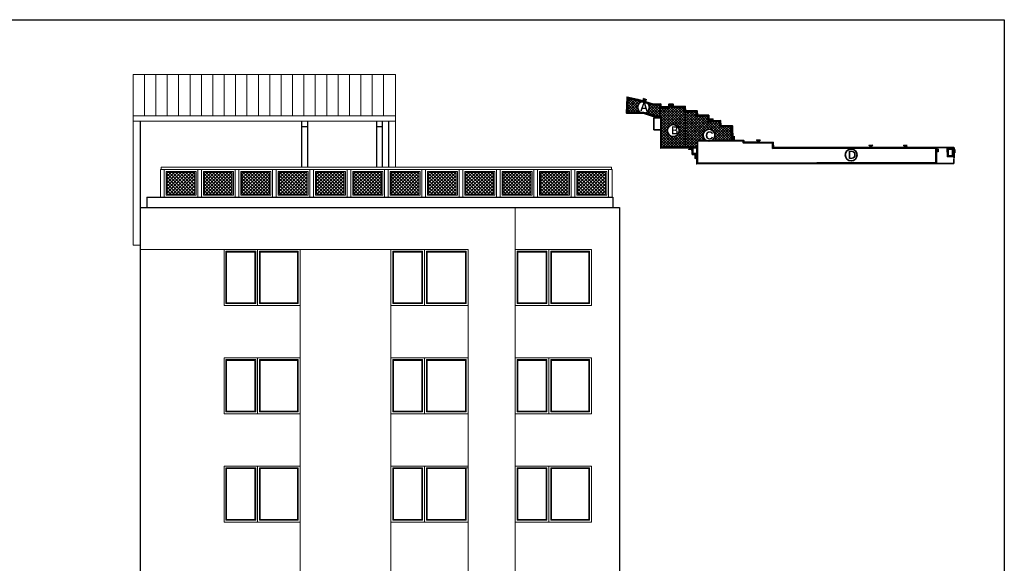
# Model space of a CAD drawing. Header units: millimetres. Extents: x -26513 to 76799, y 0 to 112149.
# Tile 69 of 98: x 29530 to 32167, y 107185 to 108640. Entities that reach past the tile are written whole.
import ezdxf

# ---------------------------------------------------------------- set-up
doc = ezdxf.new("R2010")
doc.units = ezdxf.units.MM
doc.header["$LTSCALE"] = 2
doc.linetypes.add('DASHED', pattern=[0.75, 0.5, -0.25])
for name, color, linetype, lineweight in [('!budynki proj.', 1, 'Continuous', 35), ('Awycinka drzew', 3, 'Continuous', 25), ('hacz  do wyłaczenia', 161, 'Continuous', 5), ('stolarka', 6, 'Continuous', 9), ('widok', 3, 'Continuous', 13)]:
    doc.layers.add(name, color=color, linetype=linetype, lineweight=lineweight)
doc.layers.add('istn.śiany', color=2, linetype='Continuous')
pattern_1 = [(45, (-5961.457, 39018.3327), (-4.49012806, 4.49012806), []), (135, (-5961.457, 39018.3327), (-4.49012806, -4.49012806), [])]

msp = doc.modelspace()

# ---------------------------------------------------------------- hatches: boundary and pattern name
at = {"layer": '!budynki proj.'}
h = msp.add_hatch(color=256, dxfattribs=at)
edge = h.paths.add_edge_path()
edge.add_line((31345.3, 108282), (31345.3, 108279.8))
edge.add_line((31345.3, 108279.8), (31343.1, 108279.8))
edge.add_line((31343.1, 108279.8), (31343.1, 108279.8))
edge.add_line((31343.1, 108279.8), (31343.1, 108282))
edge.add_line((31343.1, 108282), (31345.3, 108282))
h.paths.add_polyline_path([(31156.4, 108433.1), (31185.3, 108426.4), (31226.6, 108414.3), (31247, 108414.7), (31246.9, 108406.9), (31268.2, 108406.7), (31268.8, 108414.5), (31279.7, 108414.6), (31279.6, 108408.3), (31312.6, 108408.1), (31312.8, 108396.5), (31344.6, 108396), (31344.8, 108384.3), (31375.4, 108384.7), (31375.9, 108369.4), (31407.1, 108370.1), (31407.4, 108357.3), (31438.8, 108356.4), (31439.6, 108317.7), (31469.6, 108316.8), (31469.6, 108312.9), (31548.3, 108311.9), (31548.4, 108297.8), (31985.8, 108298.5), (31985.8, 108255.4), (31343.1, 108254.4), (31343.1, 108266.8), (31343.1, 108279.8), (31345.3, 108279.8), (31345.3, 108256.6), (31345.3, 108256.6), (31983.6, 108257.6), (31983.6, 108296.3), (31546.2, 108295.6), (31546.2, 108309.7), (31467.4, 108310.7), (31467.5, 108314.7), (31437.4, 108315.6), (31436.7, 108354.3), (31405.2, 108355.2), (31405, 108367.9), (31373.8, 108367.2), (31373.3, 108382.5), (31342.6, 108382.1), (31342.5, 108393.9), (31310.6, 108394.4), (31310.5, 108405.9), (31277.4, 108406.1), (31277.5, 108412.4), (31270.8, 108412.4), (31270.3, 108404.5), (31244.7, 108404.7), (31244.8, 108412.5), (31226.3, 108412.1), (31184.7, 108424.3), (31158.5, 108430.4), (31157.3, 108392), (31200.7, 108392.1), (31238.7, 108380), (31248.9, 108379.9), (31249.1, 108298.9), (31246.9, 108298.9), (31246.7, 108377.8), (31246.7, 108377.8), (31238.4, 108377.8), (31200.4, 108389.9), (31155.1, 108389.8)])
h.paths.add_polyline_path([(31249.1, 108298.9), (31330.4, 108299), (31330.4, 108296.9), (31326.4, 108296.9), (31326.3, 108296.9), (31246.9, 108296.7), (31246.9, 108298.9)])
h.paths.add_polyline_path([(31330.4, 108296.9), (31332.6, 108296.9), (31332.8, 108282), (31343.1, 108282), (31343.1, 108279.8), (31330.7, 108279.8), (31330.5, 108293.9), (31330.5, 108293.9), (31330.5, 108293.9)])
h.paths.add_polyline_path([(31330.4, 108296.9), (31332.6, 108296.9), (31332.6, 108299.1), (31330.4, 108299)])
for points in [[(31199.5, 108428.9), (31201.9, 108422.9), (31208.4, 108425.8)], [(31377.7, 108373.9), (31387, 108375.2), (31382.3, 108369.9)], [(31439.9, 108323.9), (31443.6, 108319.6), (31443.5, 108328.1)], [(31513.2, 108318.5), (31503.9, 108318.1), (31509, 108312.4)], [(31330.5, 108293.9), (31330.5, 108293.9), (31321.6, 108293.6), (31326.4, 108296.8)], [(31805, 108303.9), (31814.5, 108304.1), (31809.5, 108299.3)], [(31897.2, 108303.6), (31906.9, 108303.9), (31901.8, 108298.9)], [(31990, 108294.9), (31989.6, 108286.8), (31985.9, 108291.4)], [(31338.8, 108276), (31338.9, 108268.9), (31343, 108272.3)]]:
    msp.add_hatch(color=256, dxfattribs=at).paths.add_polyline_path(points)
h = msp.add_hatch(color=256, dxfattribs=at)
h.paths.add_polyline_path([(32014.3, 108295.9), (32014.8, 108273.8), (32030, 108273.2), (32030.3, 108295.8)])
h.paths.add_polyline_path([(32016.5, 108293.7), (32016.9, 108275.9), (32027.8, 108275.5), (32028.1, 108293.6)], flags=16)
h = msp.add_hatch(color=256, dxfattribs=at)
h.paths.add_polyline_path([(32032.5, 108290.5), (32034.6, 108292.5), (32034.3, 108284.3), (32032.4, 108286.7)])
h.paths.add_polyline_path([(32030.7, 108288.9), (32032.4, 108286.7), (32032.5, 108290.5)])
at = {"layer": 'hacz  do wyłaczenia', "linetype": 'Continuous'}
h = msp.add_hatch(dxfattribs=at)
h.set_pattern_fill('NET', color=256, scale=2, angle=45, style=0)
h.set_pattern_definition(pattern_1)
h.paths.add_polyline_path([(29925, 108231.3), (29925, 108173.3), (29999, 108173.3), (29999, 108231.3)])
h = msp.add_hatch(dxfattribs=at)
h.set_pattern_fill('NET', color=256, scale=2, angle=45, style=0)
h.set_pattern_definition(pattern_1)
h.paths.add_polyline_path([(30025, 108231.3), (30025, 108173.3), (30099, 108173.3), (30099, 108231.3)])
h = msp.add_hatch(dxfattribs=at)
h.set_pattern_fill('NET', color=256, scale=2, angle=45, style=0)
h.set_pattern_definition(pattern_1)
h.paths.add_polyline_path([(30125, 108231.3), (30125, 108173.3), (30199, 108173.3), (30199, 108231.3)])
h = msp.add_hatch(dxfattribs=at)
h.set_pattern_fill('NET', color=256, scale=2, angle=45, style=0)
h.set_pattern_definition(pattern_1)
h.paths.add_polyline_path([(30225, 108231.3), (30225, 108173.3), (30299, 108173.3), (30299, 108231.3)])
h = msp.add_hatch(dxfattribs=at)
h.set_pattern_fill('NET', color=256, scale=2, angle=45, style=0)
h.set_pattern_definition(pattern_1)
h.paths.add_polyline_path([(30325, 108231.3), (30325, 108173.3), (30399, 108173.3), (30399, 108231.3)])
h = msp.add_hatch(dxfattribs=at)
h.set_pattern_fill('NET', color=256, scale=2, angle=45, style=0)
h.set_pattern_definition(pattern_1)
h.paths.add_polyline_path([(30425, 108231.3), (30425, 108173.3), (30499, 108173.3), (30499, 108231.3)])
h = msp.add_hatch(dxfattribs=at)
h.set_pattern_fill('NET', color=256, scale=2, angle=45, style=0)
h.set_pattern_definition(pattern_1)
h.paths.add_polyline_path([(30525, 108231.3), (30525, 108173.3), (30599, 108173.3), (30599, 108231.3)])
h = msp.add_hatch(dxfattribs=at)
h.set_pattern_fill('NET', color=256, scale=2, angle=45, style=0)
h.set_pattern_definition(pattern_1)
h.paths.add_polyline_path([(30625, 108231.3), (30625, 108173.3), (30699, 108173.3), (30699, 108231.3)])
h = msp.add_hatch(dxfattribs=at)
h.set_pattern_fill('NET', color=256, scale=2, angle=45, style=0)
h.set_pattern_definition(pattern_1)
h.paths.add_polyline_path([(30725, 108231.3), (30725, 108173.3), (30799, 108173.3), (30799, 108231.3)])
h = msp.add_hatch(dxfattribs=at)
h.set_pattern_fill('NET', color=256, scale=2, angle=45, style=0)
h.set_pattern_definition(pattern_1)
h.paths.add_polyline_path([(30825, 108231.3), (30825, 108173.3), (30899, 108173.3), (30899, 108231.3)])
h = msp.add_hatch(dxfattribs=at)
h.set_pattern_fill('NET', color=256, scale=2, angle=45, style=0)
h.set_pattern_definition(pattern_1)
h.paths.add_polyline_path([(30925, 108231.3), (30925, 108173.3), (30999, 108173.3), (30999, 108231.3)])
h = msp.add_hatch(dxfattribs=at)
h.set_pattern_fill('NET', color=256, scale=2, angle=45, style=0)
h.set_pattern_definition(pattern_1)
h.paths.add_polyline_path([(31025, 108231.3), (31025, 108173.3), (31099, 108173.3), (31099, 108231.3)])
at = {"layer": 'stolarka'}
h = msp.add_hatch(dxfattribs=at)
h.set_pattern_fill('ANSI37', color=256, scale=1.6, style=0)
h.set_pattern_definition([(45, (28474.9697, 31704.8707), (-3.59210245, 3.59210245), []), (135, (28474.9697, 31704.8707), (-3.59210245, -3.59210245), [])])
h.paths.add_polyline_path([(31311.8, 108299), (31312.8, 108394.3), (31342.5, 108393.9), (31342.6, 108382.1), (31373.3, 108382.5), (31373.8, 108367.2), (31405, 108367.9), (31405.2, 108355.2), (31436.7, 108354.3), (31437.4, 108315.6), (31379.7, 108315.6, 0.349907), (31392, 108331, 2.076483), (31372.6, 108315.6), (31345.2, 108315.6), (31345.2, 108299.1), (31332.6, 108299.1), (31330.4, 108299)])
h.paths.add_polyline_path([(31248.9, 108379.9), (31249.1, 108298.9), (31311.8, 108299), (31312.8, 108394.3), (31310.6, 108394.4), (31310.5, 108405.9), (31277.4, 108406.1), (31277.5, 108412.4), (31270.8, 108412.4), (31270.3, 108404.5), (31244.7, 108404.7), (31244.6, 108379.9)])
h.paths.add_polyline_path([(31296.1, 108343.4, 1), (31264.3, 108343.4, 1)], flags=16)
h.paths.add_polyline_path([(31270.3, 108360.7), (31269.7, 108328), (31295, 108327.6), (31295.6, 108360.3)], flags=8)
h.paths.add_polyline_path([(31157.3, 108392), (31158.5, 108430.4), (31184.7, 108424.3), (31195.8, 108421, 0.656376), (31192.6, 108392.1)])
h.paths.add_polyline_path([(31205.1, 108390.7, 0.330069), (31216.4, 108405.9, 0.176753), (31212.6, 108416.1), (31226.3, 108412.1), (31244.8, 108412.5), (31244.7, 108404.7), (31244.6, 108379.9), (31238.7, 108380)])
at = {"layer": 'widok'}
h = msp.add_hatch(dxfattribs=at)
h.set_pattern_fill('AR-SAND', color=256, scale=0.6, style=0)
edge = h.paths.add_edge_path()
edge.add_line((29545.8, 105996.5), (28677, 105996.5))
edge.add_line((28677, 105996.5), (28677, 105958.3))
edge.add_line((28677, 105958.3), (29564, 105958.3))
edge.add_line((29564, 105958.3), (29564, 105996.5))
edge.add_line((29564, 105996.5), (29555.8, 105996.5))
edge.add_line((29555.8, 105996.5), (29555.8, 105970.2))
edge.add_ellipse((29550.8, 105970.2), major_axis=(-5, 0), ratio=0.973978, start_angle=0, end_angle=180, ccw=False)
edge.add_line((29545.8, 105970.2), (29545.8, 105996.5))
h.paths.add_polyline_path([(29764, 106050.1), (29564, 106050.1), (29564, 105958.3), (29764, 105958.3)])
h.paths.add_polyline_path([(31894.3, 105909.8), (31894.3, 106487), (31872.9, 106487), (31872.9, 105909.8)], flags=9)
h.paths.add_polyline_path([(31949.6, 106524), (31949.6, 106629.6), (31931.4, 106629.6), (31931.4, 106524)], flags=9)
h.paths.add_polyline_path([(31947.4, 105905.3), (31947.4, 106179.6), (31918.9, 106179.6), (31918.9, 105905.3)], flags=9)
h.paths.add_polyline_path([(31846.4, 105874.9), (31846.4, 106415.2), (31817.5, 106415.2), (31817.5, 105874.9)], flags=9)
h.paths.add_polyline_path([(31823.4, 105816.4), (31823.4, 106537.8), (31794.5, 106537.8), (31794.5, 105816.4)], flags=9)
h.paths.add_polyline_path([(31995.5, 106531), (31995.5, 106621), (31977.5, 106621), (31977.5, 106531)], flags=9)
h.paths.add_polyline_path([(31987.4, 105903.3), (31987.4, 106389.8), (31960.5, 106389.8), (31960.5, 105903.3)], flags=9)
h.paths.add_polyline_path([(31871.3, 105911.1), (31871.3, 106417.1), (31853.1, 106417.1), (31853.1, 105911.1)], flags=9)
h.paths.add_polyline_path([(32070.6, 106536.7), (32070.6, 106599), (32047.7, 106599), (32047.7, 106536.7)], flags=9)
h.paths.add_polyline_path([(32083.4, 106554.4), (32083.4, 106578.6), (32065.7, 106578.6), (32065.7, 106554.4)], flags=9)
h.paths.add_polyline_path([(32041.2, 106543.9), (32041.2, 106591), (32023.2, 106591), (32023.2, 106543.9)], flags=9)
h.paths.add_polyline_path([(32021.5, 106543.6), (32021.5, 106595.3), (32003.3, 106595.3), (32003.3, 106543.6)], flags=9)
h.paths.add_polyline_path([(31978, 106545.2), (31978, 106585.9), (31960, 106585.9), (31960, 106545.2)], flags=9)
h.paths.add_polyline_path([(31933, 106536.6), (31933, 106593.7), (31915, 106593.7), (31915, 106536.6)], flags=9)
h.paths.add_polyline_path([(32030.1, 105903.3), (32030.1, 106315.3), (32003.2, 106315.3), (32003.2, 105903.3)], flags=9)
h.paths.add_polyline_path([(31900.7, 105785.8), (31900.7, 105844.6), (31878.1, 105844.6), (31878.1, 105785.8)], flags=9)
h.paths.add_polyline_path([(31991.1, 105785.1), (31991.1, 105887), (31962.6, 105887), (31962.6, 105785.1)], flags=9)
h.paths.add_polyline_path([(32032, 105785.1), (32032, 105883.6), (32003.5, 105883.6), (32003.5, 105785.1)], flags=9)
h.paths.add_polyline_path([(31911.7, 105911.8), (31911.7, 106122.3), (31893.4, 106122.3), (31893.4, 105911.8)], flags=9)
h.paths.add_polyline_path([(31952.1, 106437.5), (31952.1, 106509.7), (31923.9, 106509.7), (31923.9, 106437.5)], flags=9)
h.paths.add_polyline_path([(31743.1, 108295.2), (31772.2, 108294.7), (31771.6, 108262), (31742.5, 108262.5)], flags=9)
h.paths.add_polyline_path([(31360.9, 108347.2), (31391.2, 108346.7), (31390.7, 108313.2), (31360.4, 108313.7)], flags=9)
h.paths.add_polyline_path([(31270.3, 108360.7), (31295.2, 108360.3), (31294.7, 108327.6), (31269.7, 108328)], flags=9)
h.paths.add_polyline_path([(31186, 108423.2), (31217.4, 108422.6), (31216.8, 108389.9), (31185.4, 108390.4)], flags=9)
h.paths.add_polyline_path([(29011.3, 105910.6), (30404, 105910.6), (30404, 105834.4), (29011.3, 105834.4)], flags=9)

# ---------------------------------------------------------------- linework, layer by layer
at = {"layer": '!budynki proj.'}
for p, q in [((31244.7, 108404.7), (31244.6, 108377.8)), ((31312.8, 108396.5), (31311.8, 108299)), ((31228.2, 108345.6), (31228.3, 108378)), ((31228.3, 108378), (31238.4, 108377.8)), ((31228.2, 108345.6), (31246.8, 108345.6)), ((31437.4, 108315.6), (31345.2, 108315.6)), ((31345.2, 108299.1), (31345.2, 108315.6)), ((31246.3, 108296.7), (31343, 108296.9)), ((31330.4, 108299), (31330.7, 108279.8)), ((31332.6, 108299.1), (31332.8, 108282)), ((31343, 108296.9), (31343.1, 108254.4)), ((31330.7, 108279.8), (31345.3, 108279.8)), ((31332.8, 108282), (31345.3, 108282))]:
    msp.add_line(p, q, dxfattribs=at)
at = {"layer": '!budynki proj.', "linetype": 'DASHED'}
for p, q in [((31985.8, 108298.5), (32032.5, 108298.1)), ((32032.5, 108298.1), (32032.1, 108255)), ((31985.8, 108255.4), (32032.1, 108255))]:
    msp.add_line(p, q, dxfattribs=at)
at = {"layer": '!budynki proj.'}
for points in [[(31330.4, 108296.9), (31246.9, 108296.7), (31246.7, 108377.8), (31238.4, 108377.8), (31200.4, 108389.9), (31155.1, 108389.8), (31156.4, 108433.1), (31185.3, 108426.4), (31226.6, 108414.3), (31247, 108414.7), (31246.9, 108406.9), (31268.2, 108406.7), (31268.8, 108414.5), (31279.7, 108414.6), (31279.6, 108408.3), (31312.6, 108408.1), (31312.8, 108396.5), (31344.6, 108396), (31344.8, 108384.3), (31375.4, 108384.7), (31375.9, 108369.4), (31407.1, 108370.1), (31407.4, 108357.3), (31438.8, 108356.4), (31439.6, 108317.7), (31469.6, 108316.8), (31469.6, 108312.9), (31548.3, 108311.9), (31548.4, 108297.8), (31985.8, 108298.5)], [(31330.4, 108299), (31249.1, 108298.9), (31248.9, 108379.9), (31238.7, 108380), (31200.7, 108392.1), (31157.3, 108392), (31158.5, 108430.4), (31184.7, 108424.3), (31226.3, 108412.1), (31244.8, 108412.5), (31244.7, 108404.7), (31270.3, 108404.5), (31270.8, 108412.4), (31277.5, 108412.4), (31277.4, 108406.1), (31310.5, 108405.9), (31310.6, 108394.4), (31342.5, 108393.9), (31342.6, 108382.1), (31373.3, 108382.5), (31373.8, 108367.2), (31405, 108367.9), (31405.2, 108355.2), (31436.7, 108354.3), (31437.4, 108315.6), (31467.5, 108314.7), (31467.4, 108310.7), (31546.2, 108309.7), (31546.2, 108295.6), (31983.6, 108296.3), (31983.6, 108257.6), (31345.3, 108256.6), (31345.3, 108279.8)], [(31199.5, 108428.9), (31208.4, 108425.8), (31201.9, 108422.9), (31199.5, 108428.9)], [(31246.7, 108379.9), (31246.8, 108298.9), (31345.2, 108299.1), (31345.3, 108256.6)], [(31246.7, 108377.8), (31246.9, 108296.7), (31343, 108296.9)], [(31387, 108375.2), (31377.7, 108373.9), (31382.3, 108369.9), (31387, 108375.2)], [(31443.5, 108328.3), (31443.6, 108319.6), (31439.9, 108323.9), (31443.6, 108328.2)], [(31513.2, 108318.5), (31503.9, 108318.1), (31509, 108312.4), (31513.2, 108318.5)], [(31326.3, 108296.9), (31330.5, 108293.9), (31321.6, 108293.6), (31326.5, 108296.9)], [(31985.8, 108298.5), (31985.8, 108255.4), (31343.1, 108254.4), (31343.1, 108279.8)], [(31814.5, 108304.1), (31805, 108303.9), (31809.5, 108299.3), (31814.5, 108304.1)], [(31906.9, 108303.9), (31897.2, 108303.6), (31901.8, 108298.9), (31906.9, 108303.9)], [(31990, 108294.9), (31989.6, 108286.8), (31985.9, 108291.4), (31990, 108294.9)], [(32030.3, 108295.8), (32014.3, 108295.9), (32014.8, 108273.8), (32030, 108273.2), (32030.3, 108295.8)], [(32034.6, 108292.5), (32034.3, 108284.3), (32030.7, 108288.9), (32034.6, 108292.5)], [(31343, 108272.3), (31338.8, 108276), (31338.9, 108268.9), (31343, 108272.3)]]:
    msp.add_lwpolyline(points, dxfattribs=at)
msp.add_lwpolyline([(32028.1, 108293.6), (32016.5, 108293.7), (32016.9, 108275.9), (32027.8, 108275.5)], close=True, dxfattribs=at)
for centre in [(31200.5, 108405.9), (31280.2, 108343.4), (31376.1, 108331), (31756.8, 108278.2)]:
    msp.add_circle(centre, 15.9, dxfattribs=at)
msp.add_lwpolyline([(32167, 105680.3), (27967, 105680.3), (27967, 108640.3), (32167, 108640.3)], close=True)
at = {"layer": 'Awycinka drzew'}
for p, q in [((31268.2, 108406.7), (31246.9, 108406.9)), ((31268.8, 108414.5), (31268.2, 108406.7)), ((31279.7, 108414.6), (31268.8, 108414.5)), ((31279.6, 108408.3), (31279.7, 108414.6)), ((31312.6, 108408.1), (31279.6, 108408.3)), ((31312.8, 108396.5), (31312.6, 108408.1)), ((31344.6, 108396), (31312.8, 108396.5)), ((31344.7, 108384.3), (31344.6, 108396)), ((31375.4, 108384.7), (31344.7, 108384.3)), ((31375.9, 108369.4), (31375.4, 108384.7)), ((31407.1, 108370.1), (31375.9, 108369.4)), ((31407.4, 108357.3), (31407.1, 108370.1)), ((31438.8, 108356.4), (31407.4, 108357.3)), ((31439.6, 108317.7), (31438.8, 108356.4)), ((31469.6, 108316.8), (31439.6, 108317.7)), ((31469.6, 108312.9), (31469.6, 108316.8)), ((31548.4, 108297.8), (31985.8, 108298.5)), ((31343.1, 108254.4), (31985.8, 108255.4))]:
    msp.add_line(p, q, dxfattribs=at)
msp.add_lwpolyline([(31247, 108414.7), (31226.6, 108414.3), (31185.3, 108426.4), (31156.4, 108433.1), (31155.1, 108389.8), (31200.4, 108389.9), (31238.4, 108377.8), (31246.7, 108377.8)], dxfattribs=at)
at = {"layer": 'hacz  do wyłaczenia'}
for p, q in [((29864, 108493.3), (29864, 108383.3)), ((29894.5, 108493.3), (29894.5, 108383.3)), ((29925, 108493.3), (29925, 108383.3)), ((29955.5, 108493.3), (29955.5, 108383.3)), ((29986, 108493.3), (29986, 108383.3)), ((30016.5, 108493.3), (30016.5, 108383.3)), ((30047, 108493.3), (30047, 108383.3)), ((30077.5, 108493.3), (30077.5, 108383.3)), ((30108, 108493.3), (30108, 108383.3)), ((30138.5, 108493.3), (30138.5, 108383.3)), ((30169, 108493.3), (30169, 108383.3)), ((30199.5, 108493.3), (30199.5, 108383.3)), ((30230, 108493.3), (30230, 108383.3)), ((30260.5, 108493.3), (30260.5, 108383.3)), ((30291, 108493.3), (30291, 108383.3)), ((30321.5, 108493.3), (30321.5, 108383.3)), ((30352, 108493.3), (30352, 108383.3)), ((30382.5, 108493.3), (30382.5, 108383.3)), ((30413, 108493.3), (30413, 108383.3)), ((30443.5, 108493.3), (30443.5, 108383.3)), ((30474, 108493.3), (30474, 108383.3)), ((30504.5, 108493.3), (30504.5, 108383.3))]:
    msp.add_line(p, q, dxfattribs=at)
at = {"layer": 'istn.śiany'}
for p, q in [((29852, 108368.3), (29852, 108137.3)), ((30285, 108368.3), (30285, 108245.3)), ((30301, 108368.3), (30301, 108245.3)), ((30485, 108368.3), (30485, 108245.3)), ((30501, 108368.3), (30501, 108245.3)), ((30518, 108368.3), (30518, 108245.3)), ((30285, 108354.3), (30301, 108354.3)), ((30485, 108354.3), (30501, 108354.3)), ((29870, 108165.3), (29870, 108137.3)), ((29870, 108165.3), (31118, 108165.3)), ((31118, 108165.3), (31118, 108137.3)), ((29852, 108137.3), (29852, 105958.3)), ((29852, 108137.3), (31136, 108137.3)), ((31136, 108137.3), (31136, 107509.3)), ((31136, 107509.3), (31136, 106623.3))]:
    msp.add_line(p, q, dxfattribs=at)
at = {"layer": 'stolarka'}
for p, q in [((29834, 108493.3), (29834, 108036.3)), ((29834, 108493.3), (30536, 108493.3)), ((30536, 108493.3), (30536, 108368.3)), ((29834, 108383.3), (30536, 108383.3)), ((29834, 108368.3), (30536, 108368.3)), ((30536, 108368.3), (30536, 108245.3)), ((30857, 108137.3), (30857, 106459.3)), ((29834, 108036.3), (29852, 108036.3)), ((30077, 108025.3), (29852, 108025.3)), ((30077, 108025.3), (30524, 108025.3)), ((30077, 108025.3), (30077, 107875.3)), ((30167, 108025.3), (30167, 107875.3)), ((30281, 108025.3), (30281, 107875.3)), ((30281, 108025.3), (30281, 106349.3)), ((30524, 108025.3), (30731, 108025.3)), ((30524, 108025.3), (30524, 107875.3)), ((30524, 108025.3), (30524, 106349.3)), ((30614, 108025.3), (30614, 107875.3)), ((30731, 108025.3), (30731, 106639.3)), ((30857, 108025.3), (31061, 108025.3)), ((30947, 108025.3), (30947, 107875.3)), ((31061, 108025.3), (31061, 107875.3)), ((30082, 108020.3), (30082, 107880.3)), ((30082, 108020.3), (30162, 108020.3)), ((30084, 108018.3), (30084, 107882.3)), ((30084, 108018.3), (30160, 108018.3)), ((30160, 108018.3), (30160, 107882.3)), ((30162, 108020.3), (30162, 107880.3)), ((30172, 108020.3), (30172, 107880.3)), ((30172, 108020.3), (30276, 108020.3)), ((30174, 108018.3), (30274, 108018.3)), ((30174, 108018.3), (30174, 107882.3)), ((30274, 108018.3), (30274, 107882.3)), ((30276, 108020.3), (30276, 107880.3)), ((30529, 108020.3), (30529, 107880.3)), ((30529, 108020.3), (30609, 108020.3)), ((30531, 108018.3), (30531, 107882.3)), ((30531, 108018.3), (30607, 108018.3)), ((30607, 108018.3), (30607, 107882.3)), ((30609, 108020.3), (30609, 107880.3)), ((30619, 108020.3), (30726, 108020.3)), ((30619, 108020.3), (30619, 107880.3)), ((30621, 108018.3), (30621, 107882.3)), ((30621, 108018.3), (30726, 108018.3)), ((30724, 108018.3), (30724, 107882.3)), ((30726, 108020.3), (30726, 107880.3)), ((30862, 108020.3), (30862, 107880.3)), ((30862, 108020.3), (30942, 108020.3)), ((30864, 108018.3), (30864, 107882.3)), ((30864, 108018.3), (30940, 108018.3)), ((30940, 108018.3), (30940, 107882.3)), ((30942, 108020.3), (30942, 107880.3)), ((30952, 108020.3), (31056, 108020.3)), ((30952, 108020.3), (30952, 107880.3)), ((30954, 108018.3), (30954, 107882.3)), ((30954, 108018.3), (31054, 108018.3)), ((31054, 108018.3), (31054, 107882.3)), ((31056, 108020.3), (31056, 107880.3)), ((30077, 107875.3), (30281, 107875.3)), ((30082, 107880.3), (30162, 107880.3)), ((30084, 107882.3), (30160, 107882.3)), ((30172, 107880.3), (30276, 107880.3)), ((30174, 107882.3), (30274, 107882.3)), ((30524, 107875.3), (30731, 107875.3)), ((30529, 107880.3), (30609, 107880.3)), ((30531, 107882.3), (30607, 107882.3)), ((30619, 107880.3), (30726, 107880.3)), ((30621, 107882.3), (30724, 107882.3)), ((30857, 107875.3), (31061, 107875.3)), ((30862, 107880.3), (30942, 107880.3)), ((30864, 107882.3), (30940, 107882.3)), ((30952, 107880.3), (31056, 107880.3)), ((30954, 107882.3), (31054, 107882.3)), ((30077, 107735.3), (30077, 107585.3)), ((30077, 107735.3), (30281, 107735.3)), ((30167, 107735.3), (30167, 107585.3)), ((30281, 107735.3), (30281, 107585.3)), ((30524, 107735.3), (30524, 107585.3)), ((30524, 107735.3), (30731, 107735.3)), ((30614, 107735.3), (30614, 107585.3)), ((30731, 107735.3), (30731, 107585.3)), ((30857, 107735.3), (31061, 107735.3)), ((30947, 107735.3), (30947, 107585.3)), ((31061, 107735.3), (31061, 107585.3)), ((30082, 107730.3), (30082, 107590.3)), ((30082, 107730.3), (30162, 107730.3)), ((30084, 107728.3), (30084, 107592.3)), ((30084, 107728.3), (30160, 107728.3)), ((30160, 107728.3), (30160, 107592.3)), ((30162, 107730.3), (30162, 107590.3)), ((30172, 107730.3), (30172, 107590.3)), ((30172, 107730.3), (30276, 107730.3)), ((30174, 107728.3), (30274, 107728.3)), ((30174, 107728.3), (30174, 107592.3)), ((30274, 107728.3), (30274, 107592.3)), ((30276, 107730.3), (30276, 107590.3)), ((30529, 107730.3), (30529, 107590.3)), ((30529, 107730.3), (30609, 107730.3)), ((30531, 107728.3), (30531, 107592.3)), ((30531, 107728.3), (30607, 107728.3)), ((30607, 107728.3), (30607, 107592.3)), ((30609, 107730.3), (30609, 107590.3)), ((30619, 107730.3), (30726, 107730.3)), ((30619, 107730.3), (30619, 107590.3)), ((30621, 107728.3), (30621, 107592.3)), ((30621, 107728.3), (30724, 107728.3)), ((30724, 107728.3), (30724, 107592.3)), ((30726, 107730.3), (30726, 107590.3)), ((30862, 107730.3), (30862, 107590.3)), ((30862, 107730.3), (30942, 107730.3)), ((30864, 107728.3), (30864, 107592.3)), ((30864, 107728.3), (30940, 107728.3)), ((30940, 107728.3), (30940, 107592.3)), ((30942, 107730.3), (30942, 107590.3)), ((30952, 107730.3), (31056, 107730.3)), ((30952, 107730.3), (30952, 107590.3)), ((30954, 107728.3), (30954, 107592.3)), ((30954, 107728.3), (31054, 107728.3)), ((31054, 107728.3), (31054, 107592.3)), ((31056, 107730.3), (31056, 107590.3)), ((30077, 107585.3), (30281, 107585.3)), ((30082, 107590.3), (30162, 107590.3)), ((30084, 107592.3), (30160, 107592.3)), ((30172, 107590.3), (30276, 107590.3)), ((30174, 107592.3), (30274, 107592.3)), ((30524, 107585.3), (30731, 107585.3)), ((30529, 107590.3), (30609, 107590.3)), ((30531, 107592.3), (30607, 107592.3)), ((30619, 107590.3), (30726, 107590.3)), ((30621, 107592.3), (30724, 107592.3)), ((30857, 107585.3), (31061, 107585.3)), ((30862, 107590.3), (30942, 107590.3)), ((30864, 107592.3), (30940, 107592.3)), ((30952, 107590.3), (31056, 107590.3)), ((30954, 107592.3), (31054, 107592.3)), ((30077, 107445.3), (30281, 107445.3)), ((30077, 107445.3), (30077, 107295.3)), ((30167, 107445.3), (30167, 107295.3)), ((30281, 107445.3), (30281, 107295.3)), ((30524, 107445.3), (30524, 107295.3)), ((30524, 107445.3), (30731, 107445.3)), ((30614, 107445.3), (30614, 107295.3)), ((30731, 107445.3), (30731, 107295.3)), ((30857, 107445.3), (31061, 107445.3)), ((30947, 107445.3), (30947, 107295.3)), ((31061, 107445.3), (31061, 107295.3)), ((30082, 107440.3), (30082, 107300.3)), ((30082, 107440.3), (30162, 107440.3)), ((30084, 107438.3), (30084, 107302.3)), ((30084, 107438.3), (30160, 107438.3)), ((30160, 107438.3), (30160, 107302.3)), ((30162, 107440.3), (30162, 107300.3)), ((30172, 107440.3), (30172, 107300.3)), ((30172, 107440.3), (30276, 107440.3)), ((30174, 107438.3), (30274, 107438.3)), ((30174, 107438.3), (30174, 107302.3)), ((30274, 107438.3), (30274, 107302.3)), ((30276, 107440.3), (30276, 107300.3)), ((30529, 107440.3), (30529, 107300.3)), ((30529, 107440.3), (30609, 107440.3)), ((30531, 107438.3), (30531, 107302.3)), ((30531, 107438.3), (30607, 107438.3)), ((30607, 107438.3), (30607, 107302.3)), ((30609, 107440.3), (30609, 107300.3)), ((30619, 107440.3), (30731, 107440.3)), ((30619, 107440.3), (30619, 107300.3)), ((30621, 107438.3), (30621, 107302.3)), ((30621, 107438.3), (30724, 107438.3)), ((30724, 107438.3), (30724, 107302.3)), ((30726, 107440.3), (30726, 107300.3)), ((30862, 107440.3), (30862, 107300.3)), ((30862, 107440.3), (30942, 107440.3)), ((30864, 107438.3), (30864, 107302.3)), ((30864, 107438.3), (30940, 107438.3)), ((30940, 107438.3), (30940, 107302.3)), ((30942, 107440.3), (30942, 107300.3)), ((30952, 107440.3), (31056, 107440.3)), ((30952, 107440.3), (30952, 107300.3)), ((30954, 107438.3), (30954, 107302.3)), ((30954, 107438.3), (31054, 107438.3)), ((31054, 107438.3), (31054, 107302.3)), ((31056, 107440.3), (31056, 107300.3)), ((30077, 107295.3), (30281, 107295.3)), ((30082, 107300.3), (30162, 107300.3)), ((30084, 107302.3), (30160, 107302.3)), ((30172, 107300.3), (30276, 107300.3)), ((30174, 107302.3), (30274, 107302.3)), ((30524, 107295.3), (30731, 107295.3)), ((30529, 107300.3), (30609, 107300.3)), ((30531, 107302.3), (30607, 107302.3)), ((30619, 107300.3), (30726, 107300.3)), ((30621, 107302.3), (30724, 107302.3)), ((30857, 107295.3), (31061, 107295.3)), ((30862, 107300.3), (30942, 107300.3)), ((30864, 107302.3), (30940, 107302.3)), ((30952, 107300.3), (31056, 107300.3)), ((30954, 107302.3), (31054, 107302.3))]:
    msp.add_line(p, q, dxfattribs=at)
at = {"layer": 'widok'}
for p, q in [((29907, 108239.3), (31117, 108239.3)), ((29907, 108239.3), (29907, 108165.3)), ((29909, 108245.3), (29909, 108239.3)), ((29909, 108245.3), (31115, 108245.3)), ((29917, 108239.3), (29917, 108165.3)), ((29922, 108234.3), (30002, 108234.3)), ((29922, 108234.3), (29922, 108170.3)), ((30002, 108234.3), (30002, 108170.3)), ((30007, 108239.3), (30007, 108165.3)), ((30017, 108239.3), (30017, 108165.3)), ((30022, 108234.3), (30102, 108234.3)), ((30022, 108234.3), (30102, 108234.3)), ((30022, 108234.3), (30022, 108170.3)), ((30022, 108234.3), (30022, 108170.3)), ((30102, 108234.3), (30102, 108170.3)), ((30102, 108234.3), (30102, 108170.3)), ((30107, 108239.3), (30107, 108165.3)), ((30117, 108239.3), (30117, 108165.3)), ((30122, 108234.3), (30202, 108234.3)), ((30122, 108234.3), (30202, 108234.3)), ((30122, 108234.3), (30122, 108170.3)), ((30122, 108234.3), (30122, 108170.3)), ((30202, 108234.3), (30202, 108170.3)), ((30202, 108234.3), (30202, 108170.3)), ((30207, 108239.3), (30207, 108165.3)), ((30217, 108239.3), (30217, 108165.3)), ((30222, 108234.3), (30302, 108234.3)), ((30222, 108234.3), (30302, 108234.3)), ((30222, 108234.3), (30222, 108170.3)), ((30222, 108234.3), (30222, 108170.3)), ((30302, 108234.3), (30302, 108170.3)), ((30302, 108234.3), (30302, 108170.3)), ((30307, 108239.3), (30307, 108165.3)), ((30317, 108239.3), (30317, 108165.3)), ((30322, 108234.3), (30402, 108234.3)), ((30322, 108234.3), (30402, 108234.3)), ((30322, 108234.3), (30322, 108170.3)), ((30322, 108234.3), (30322, 108170.3)), ((30402, 108234.3), (30402, 108170.3)), ((30402, 108234.3), (30402, 108170.3)), ((30407, 108239.3), (30407, 108165.3)), ((30417, 108239.3), (30417, 108165.3)), ((30422, 108234.3), (30502, 108234.3)), ((30422, 108234.3), (30422, 108170.3)), ((30502, 108234.3), (30502, 108170.3)), ((30507, 108239.3), (30507, 108165.3)), ((30517, 108239.3), (30517, 108165.3)), ((30522, 108234.3), (30602, 108234.3)), ((30522, 108234.3), (30602, 108234.3)), ((30522, 108234.3), (30522, 108170.3)), ((30522, 108234.3), (30522, 108170.3)), ((30602, 108234.3), (30602, 108170.3)), ((30602, 108234.3), (30602, 108170.3)), ((30607, 108239.3), (30607, 108165.3)), ((30617, 108239.3), (30617, 108165.3)), ((30622, 108234.3), (30702, 108234.3)), ((30622, 108234.3), (30702, 108234.3)), ((30622, 108234.3), (30622, 108170.3)), ((30622, 108234.3), (30622, 108170.3)), ((30702, 108234.3), (30702, 108170.3)), ((30702, 108234.3), (30702, 108170.3)), ((30707, 108239.3), (30707, 108165.3)), ((30717, 108239.3), (30717, 108165.3)), ((30722, 108234.3), (30802, 108234.3)), ((30722, 108234.3), (30802, 108234.3)), ((30722, 108234.3), (30722, 108170.3)), ((30722, 108234.3), (30722, 108170.3)), ((30802, 108234.3), (30802, 108170.3)), ((30802, 108234.3), (30802, 108170.3)), ((30807, 108239.3), (30807, 108165.3)), ((30817, 108239.3), (30817, 108165.3)), ((30822, 108234.3), (30902, 108234.3)), ((30822, 108234.3), (30902, 108234.3)), ((30822, 108234.3), (30822, 108170.3)), ((30822, 108234.3), (30822, 108170.3)), ((30902, 108234.3), (30902, 108170.3)), ((30902, 108234.3), (30902, 108170.3)), ((30907, 108239.3), (30907, 108165.3)), ((30917, 108239.3), (30917, 108165.3)), ((30922, 108234.3), (31002, 108234.3)), ((30922, 108234.3), (30922, 108170.3)), ((31002, 108234.3), (31002, 108170.3)), ((31007, 108239.3), (31007, 108165.3)), ((31017, 108239.3), (31017, 108165.3)), ((31022, 108234.3), (31102, 108234.3)), ((31022, 108234.3), (31102, 108234.3)), ((31022, 108234.3), (31022, 108170.3)), ((31022, 108234.3), (31022, 108170.3)), ((31102, 108234.3), (31102, 108170.3)), ((31102, 108234.3), (31102, 108170.3)), ((31107, 108239.3), (31107, 108165.3)), ((31115, 108245.3), (31115, 108239.3)), ((31117, 108239.3), (31117, 108165.3)), ((29925, 108231.3), (29999, 108231.3)), ((29925, 108231.3), (29925, 108173.3)), ((29999, 108231.3), (29999, 108173.3)), ((30025, 108231.3), (30099, 108231.3)), ((30025, 108231.3), (30025, 108173.3)), ((30099, 108231.3), (30099, 108173.3)), ((30125, 108231.3), (30199, 108231.3)), ((30125, 108231.3), (30125, 108173.3)), ((30199, 108231.3), (30199, 108173.3)), ((30225, 108231.3), (30299, 108231.3)), ((30225, 108231.3), (30225, 108173.3)), ((30299, 108231.3), (30299, 108173.3)), ((30325, 108231.3), (30399, 108231.3)), ((30325, 108231.3), (30325, 108173.3)), ((30399, 108231.3), (30399, 108173.3)), ((30425, 108231.3), (30499, 108231.3)), ((30425, 108231.3), (30425, 108173.3)), ((30499, 108231.3), (30499, 108173.3)), ((30525, 108231.3), (30599, 108231.3)), ((30525, 108231.3), (30525, 108173.3)), ((30599, 108231.3), (30599, 108173.3)), ((30625, 108231.3), (30699, 108231.3)), ((30625, 108231.3), (30625, 108173.3)), ((30699, 108231.3), (30699, 108173.3)), ((30725, 108231.3), (30799, 108231.3)), ((30725, 108231.3), (30725, 108173.3)), ((30799, 108231.3), (30799, 108173.3)), ((30825, 108231.3), (30899, 108231.3)), ((30825, 108231.3), (30825, 108173.3)), ((30899, 108231.3), (30899, 108173.3)), ((30925, 108231.3), (30999, 108231.3)), ((30925, 108231.3), (30925, 108173.3)), ((30999, 108231.3), (30999, 108173.3)), ((31025, 108231.3), (31099, 108231.3)), ((31025, 108231.3), (31025, 108173.3)), ((31099, 108231.3), (31099, 108173.3)), ((29922, 108170.3), (30002, 108170.3)), ((29925, 108173.3), (29999, 108173.3)), ((30022, 108170.3), (30102, 108170.3)), ((30022, 108170.3), (30102, 108170.3)), ((30025, 108173.3), (30099, 108173.3)), ((30122, 108170.3), (30202, 108170.3)), ((30122, 108170.3), (30202, 108170.3)), ((30125, 108173.3), (30199, 108173.3)), ((30222, 108170.3), (30302, 108170.3)), ((30225, 108173.3), (30299, 108173.3)), ((30322, 108170.3), (30402, 108170.3)), ((30322, 108170.3), (30402, 108170.3)), ((30325, 108173.3), (30399, 108173.3)), ((30422, 108170.3), (30502, 108170.3)), ((30425, 108173.3), (30499, 108173.3)), ((30522, 108170.3), (30602, 108170.3)), ((30522, 108170.3), (30602, 108170.3)), ((30525, 108173.3), (30599, 108173.3)), ((30622, 108170.3), (30702, 108170.3)), ((30622, 108170.3), (30702, 108170.3)), ((30625, 108173.3), (30699, 108173.3)), ((30722, 108170.3), (30802, 108170.3)), ((30722, 108170.3), (30802, 108170.3)), ((30725, 108173.3), (30799, 108173.3)), ((30822, 108170.3), (30902, 108170.3)), ((30822, 108170.3), (30902, 108170.3)), ((30825, 108173.3), (30899, 108173.3)), ((30922, 108170.3), (31002, 108170.3)), ((30925, 108173.3), (30999, 108173.3)), ((31022, 108170.3), (31102, 108170.3)), ((31022, 108170.3), (31102, 108170.3)), ((31025, 108173.3), (31099, 108173.3))]:
    msp.add_line(p, q, dxfattribs=at)

# ---------------------------------------------------------------- texts
at = {"layer": '!budynki proj.', "char_height": 21.84, "width": 76.83, "attachment_point": 1, "rotation": 359.0138}
for s, insert in [('{\\f@Arial Unicode MS|b1|i0|c238|p2;A}', (31191.3, 108417.6)), ('{\\fTechnic|b1|i0|c2|p2;B}', (31275.6, 108355.2)), ('{\\f@Arial Unicode MS|b1|i0|c238|p2;C}', (31366.3, 108341.6)), ('{\\f@Arial Unicode MS|b1|i0|c238|p2;D}', (31748.4, 108289.7))]:
    msp.add_mtext(s, dxfattribs=dict(at, insert=insert))

doc.saveas('drawing.dxf')
